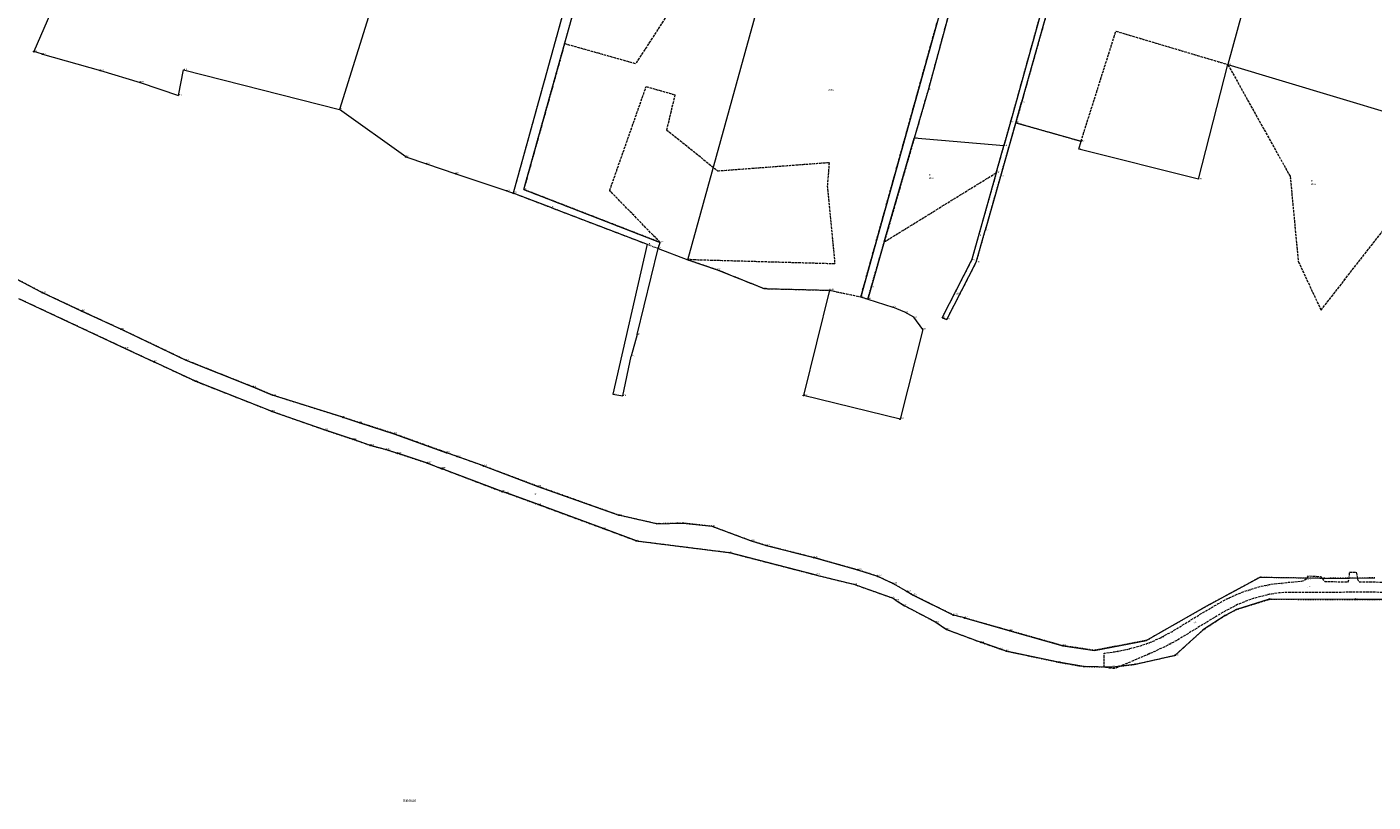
# Model space of a CAD drawing. Header units: metres. Extents: x 6524698 to 6533081, y 5883213 to 5896811.
# Tile 78 of 131: x 6526347 to 6527140, y 5892360 to 5892817. Entities that reach past the tile are written whole.
import ezdxf
from ezdxf.enums import TextEntityAlignment as Align

# ---------------------------------------------------------------- set-up
doc = ezdxf.new("R2010")
doc.units = ezdxf.units.M
for name, pattern in [('mapa zasadnicza$0$1.5_0.5', [2, 1.5, -0.5]), ('mapa zasadnicza$0$219-500', [0]), ('mapa zasadnicza$0$egkk-500', [2, 1.5, -0.5]), ('mapa zasadnicza$0$egug-500', [1, 0.5, -0.5])]:
    doc.linetypes.add(name, pattern=pattern)
for name, color, linetype in [('mapa zasadnicza$0$202-punkt graniczny', 7, 'Continuous'), ('mapa zasadnicza$0$202-punkt graniczny-Atr103', 7, 'Continuous'), ('mapa zasadnicza$0$203-punkt graniczny', 7, 'Continuous'), ('mapa zasadnicza$0$203-punkt graniczny-Atr103', 7, 'Continuous'), ('mapa zasadnicza$0$203-punkt graniczny-Atr104', 7, 'Continuous'), ('mapa zasadnicza$0$208-opis obrębu', 7, 'Continuous'), ('mapa zasadnicza$0$209-oznaczenie konturu klasyfikacyjnego', 7, 'Continuous'), ('mapa zasadnicza$0$210-oznaczenie konturu użytku gruntowego', 7, 'Continuous'), ('mapa zasadnicza$0$211-numer działki ewidencyjnej', 7, 'Continuous'), ('mapa zasadnicza$0$217-kontur klasyfikacyjny', 7, 'Continuous'), ('mapa zasadnicza$0$218-kontur użytku gruntowego', 7, 'Continuous'), ('mapa zasadnicza$0$219-działka ewidencyjna', 7, 'Continuous'), ('mapa zasadnicza$0$jezdnia', 7, 'Continuous'), ('mapa zasadnicza$0$jezdnia-Atr17', 7, 'Continuous'), ('mapa zasadnicza$0$pikieta sztuczna', 7, 'Continuous'), ('mapa zasadnicza$0$pikieta sztuczna-Atr2', 7, 'Continuous')]:
    doc.layers.add(name, color=color, linetype=linetype)
doc.styles.add('mapa zasadnicza$0$STANDARD', font='Working1250', dxfattribs={"width": 0.75})

# ---------------------------------------------------------------- blocks, each defined once
blk = doc.blocks.new('mapa zasadnicza$0$202')
at = {"color": 0, "linetype": 'Continuous', "lineweight": 0}
blk.add_circle((0, 0), 0.25, dxfattribs=at)
blk = doc.blocks.new('mapa zasadnicza$0$203')
at = {"linetype": 'Continuous', "lineweight": 0}
h = blk.add_hatch(color=0, dxfattribs=at)
edge = h.paths.add_edge_path()
edge.add_arc((0, 0), 0.045, 0, 360)
blk = doc.blocks.new('mapa zasadnicza$0$PW01')
at = {"linetype": 'Continuous', "lineweight": 13}
h = blk.add_hatch(color=0, dxfattribs=at)
edge = h.paths.add_edge_path()
edge.add_arc((0, 0), 0.045, 0, 360)

msp = doc.modelspace()

# ---------------------------------------------------------------- linework, layer by layer
at = {"layer": 'mapa zasadnicza$0$217-kontur klasyfikacyjny', "color": 92, "linetype": 'mapa zasadnicza$0$egkk-500', "lineweight": 18, "flags": 128}
for points in [[(6526926.67, 5892760.47), (6527063.32, 5893252.67)], [(6527042.17, 5893159), (6526933.12, 5892772.21)], [(6526788.26, 5892922.46), (6526705.58, 5892794.9)], [(6526913.61, 5892910.69), (6526878.02, 5892779.41)], [(6526838.34, 5892657.57), (6526883.27, 5892819.1)], [(6526968.19, 5892749.27), (6526988.72, 5892814.14)], [(6526988.72, 5892814.14), (6527054.7, 5892794.46)], [(6526663.72, 5892806.7), (6526639.68, 5892720.83)], [(6526705.58, 5892794.9), (6526663.72, 5892806.7)], [(6527054.7, 5892794.46), (6527091.42, 5892728.59)], [(6526690.3, 5892720.18), (6526711.83, 5892781.48)], [(6526711.83, 5892781.48), (6526728.77, 5892776.64)], [(6526728.77, 5892776.64), (6526723.89, 5892756.03)], [(6526878.02, 5892779.41), (6526869.81, 5892750.97)], [(6526933.12, 5892772.21), (6526929.71, 5892760.18)], [(6526922.73, 5892746.55), (6526926.67, 5892760.47)], [(6526929.71, 5892760.18), (6526968.19, 5892749.27)], [(6526723.89, 5892756.03), (6526753.97, 5892731.8)], [(6526869.81, 5892750.97), (6526852.14, 5892689.89)], [(6527109.62, 5892649.74), (6527190.64, 5892753.55)], [(6526918.23, 5892730.68), (6526922.73, 5892746.55)], [(6526753.97, 5892731.8), (6526819.7, 5892736.77)], [(6526819.7, 5892736.77), (6526818.6, 5892722.99)], [(6526852.14, 5892689.89), (6526918.23, 5892730.68)], [(6527091.42, 5892728.59), (6527096.24, 5892678.42)], [(6526639.68, 5892720.83), (6526720.04, 5892689.64)], [(6526720.04, 5892689.64), (6526690.3, 5892720.18)], [(6526818.6, 5892722.99), (6526823, 5892676.97)], [(6526823, 5892676.97), (6526736.34, 5892679.42)], [(6526736.34, 5892679.42), (6526753.73, 5892673.54)], [(6526753.73, 5892673.54), (6526781.39, 5892662.42)], [(6527096.24, 5892678.42), (6527109.62, 5892649.74)], [(6526781.39, 5892662.42), (6526819.92, 5892661.42)], [(6526819.92, 5892661.42), (6526838.34, 5892657.57)]]:
    msp.add_lwpolyline(points, dxfattribs=at)
at = {"layer": 'mapa zasadnicza$0$218-kontur użytku gruntowego', "color": 3, "linetype": 'mapa zasadnicza$0$egug-500', "lineweight": 18, "flags": 128}
for points in [[(6526926.67, 5892760.47), (6527063.32, 5893252.67)], [(6527042.17, 5893159), (6526933.12, 5892772.21)], [(6526716.7, 5893019.44), (6526633.43, 5892718.73)], [(6526663.72, 5892806.7), (6526702.94, 5892946.82)], [(6526788.26, 5892922.46), (6526705.58, 5892794.9)], [(6526913.61, 5892910.69), (6526878.02, 5892779.41)], [(6526883.27, 5892819.1), (6526838.34, 5892657.57)], [(6526968.19, 5892749.27), (6526988.72, 5892814.14)], [(6526988.72, 5892814.14), (6527054.7, 5892794.46)], [(6526639.68, 5892720.83), (6526663.72, 5892806.7)], [(6526705.58, 5892794.9), (6526663.72, 5892806.7)], [(6527054.7, 5892794.46), (6527091.42, 5892728.59)], [(6526690.3, 5892720.18), (6526711.83, 5892781.48)], [(6526711.83, 5892781.48), (6526728.77, 5892776.64)], [(6526728.77, 5892776.64), (6526723.89, 5892756.03)], [(6526878.02, 5892779.41), (6526869.81, 5892750.97)], [(6526933.12, 5892772.21), (6526929.71, 5892760.18)], [(6526922.73, 5892746.55), (6526926.67, 5892760.47)], [(6526927.18, 5892751.21), (6526929.56, 5892759.64)], [(6526929.56, 5892759.64), (6526929.71, 5892760.18)], [(6526929.71, 5892760.18), (6526968.19, 5892749.27)], [(6526723.89, 5892756.03), (6526753.97, 5892731.8)], [(6526869.81, 5892750.97), (6526852.14, 5892689.89)], [(6526920.72, 5892728.44), (6526927.18, 5892751.21)], [(6527109.62, 5892649.74), (6527190.64, 5892753.55)], [(6526918.23, 5892730.68), (6526922.73, 5892746.55)], [(6526753.97, 5892731.8), (6526819.7, 5892736.77)], [(6526819.7, 5892736.77), (6526818.6, 5892722.99)], [(6526852.14, 5892689.89), (6526918.23, 5892730.68)], [(6526918.23, 5892730.68), (6526903.6, 5892679.03)], [(6526911.71, 5892696.69), (6526920.72, 5892728.44)], [(6527091.42, 5892728.59), (6527096.24, 5892678.42)], [(6526633.43, 5892718.73), (6526638.51, 5892716.79)], [(6526720.04, 5892689.64), (6526639.68, 5892720.83)], [(6526720.04, 5892689.64), (6526690.3, 5892720.18)], [(6526818.6, 5892722.99), (6526823, 5892676.97)], [(6526638.51, 5892716.79), (6526655.32, 5892710.37)], [(6526655.32, 5892710.37), (6526712.49, 5892688.52)], [(6526906.4, 5892677.92), (6526911.71, 5892696.69)], [(6526712.49, 5892688.52), (6526718.87, 5892686.1)], [(6526718.87, 5892686.1), (6526720.04, 5892689.64)], [(6526844.38, 5892663.08), (6526852.14, 5892689.89)], [(6526823, 5892676.97), (6526736.34, 5892679.42)], [(6526736.34, 5892679.42), (6526753.73, 5892673.54)], [(6526903.6, 5892679.03), (6526886.24, 5892645.25)], [(6526355.85, 5892660.05), (6526332.61, 5892672.28)], [(6526753.73, 5892673.54), (6526781.39, 5892662.42)], [(6526889.07, 5892644.27), (6526906.4, 5892677.92)], [(6527096.24, 5892678.42), (6527109.62, 5892649.74)], [(6526842.46, 5892656.24), (6526844.38, 5892663.08)], [(6526341.85, 5892656.62), (6526369.78, 5892643.55)], [(6526379.13, 5892649.16), (6526355.85, 5892660.05)], [(6526781.39, 5892662.42), (6526819.92, 5892661.42)], [(6526819.92, 5892661.42), (6526838.34, 5892657.57)], [(6526838.34, 5892657.57), (6526842.46, 5892656.24)], [(6526402.26, 5892638.48), (6526379.13, 5892649.16)], [(6526369.78, 5892643.55), (6526404.78, 5892627.18)], [(6526886.24, 5892645.25), (6526889.07, 5892644.27)], [(6526440.51, 5892620.24), (6526402.26, 5892638.48)], [(6526404.78, 5892627.18), (6526421.61, 5892619.31)], [(6526421.61, 5892619.31), (6526446.18, 5892607.82)], [(6526479.99, 5892604.5), (6526440.51, 5892620.24)], [(6526446.18, 5892607.82), (6526491.34, 5892590.08)], [(6526491.64, 5892599.56), (6526479.99, 5892604.5)], [(6526533, 5892586.55), (6526491.64, 5892599.56)], [(6526491.34, 5892590.08), (6526522.5, 5892579.08)], [(6526543.03, 5892583.36), (6526533, 5892586.55)], [(6526563.16, 5892576.9), (6526543.03, 5892583.36)], [(6526522.5, 5892579.08), (6526539, 5892573.61)], [(6526591.24, 5892566.77), (6526563.16, 5892576.9)], [(6526539, 5892573.61), (6526549.05, 5892570.07)], [(6526549.05, 5892570.07), (6526558.64, 5892567.55)], [(6526558.64, 5892567.55), (6526565.29, 5892565.36)], [(6526565.29, 5892565.36), (6526582.83, 5892559.6)], [(6526582.83, 5892559.6), (6526591.01, 5892556.45)], [(6526594.19, 5892565.71), (6526591.24, 5892566.77)], [(6526600.43, 5892563.46), (6526594.19, 5892565.71)], [(6526615.95, 5892557.9), (6526600.43, 5892563.46)], [(6526591.01, 5892556.45), (6526591.48, 5892556.27)], [(6526591.48, 5892556.27), (6526626.91, 5892542.75)], [(6526636.07, 5892550.34), (6526615.95, 5892557.9)], [(6526648.04, 5892545.84), (6526636.07, 5892550.34)], [(6526695.69, 5892528.86), (6526648.04, 5892545.84)], [(6526626.91, 5892542.75), (6526629.46, 5892542.02)], [(6526629.46, 5892542.02), (6526648.26, 5892535.14)], [(6526648.26, 5892535.14), (6526686.6, 5892521)], [(6526718, 5892523.79), (6526695.69, 5892528.86)], [(6526686.6, 5892521), (6526706.04, 5892513.76)], [(6526733.46, 5892524.18), (6526718, 5892523.79)], [(6526750.43, 5892522.36), (6526733.46, 5892524.18)], [(6526773.73, 5892513.68), (6526750.43, 5892522.36)], [(6526706.04, 5892513.76), (6526760.55, 5892506.91)], [(6526782.58, 5892511), (6526773.73, 5892513.68)], [(6526760.55, 5892506.91), (6526812.2, 5892493.57)], [(6526810.68, 5892503.89), (6526782.58, 5892511)], [(6526836.47, 5892496.63), (6526810.68, 5892503.89)], [(6526848.13, 5892492.89), (6526836.47, 5892496.63)], [(6526812.2, 5892493.57), (6526834.32, 5892488.15)], [(6526834.32, 5892488.15), (6526856.79, 5892480.19)], [(6526857.44, 5892488.58), (6526848.13, 5892492.89)], [(6526865.6, 5892483.87), (6526857.44, 5892488.58)], [(6527073.37, 5892492.17), (6527053.21, 5892481.24)], [(6527110.66, 5892491.63), (6527073.37, 5892492.17)], [(6527141.36, 5892491.89), (6527110.66, 5892491.63)], [(6526856.79, 5892480.19), (6526859.25, 5892478.64)], [(6526869.25, 5892481.76), (6526865.6, 5892483.87)], [(6526892.92, 5892470.02), (6526869.25, 5892481.76)], [(6527053.21, 5892481.24), (6527047.39, 5892478.08)], [(6526859.25, 5892478.64), (6526864.18, 5892475.53)], [(6526864.18, 5892475.53), (6526882.63, 5892465.81)], [(6527043.55, 5892476), (6527006.73, 5892455.07)], [(6527047.39, 5892478.08), (6527043.55, 5892476)], [(6527053.06, 5892469.72), (6527059.79, 5892473.29)], [(6527059.79, 5892473.29), (6527079.08, 5892479.3)], [(6527079.08, 5892479.3), (6527129.83, 5892479.26)], [(6527129.83, 5892479.26), (6527159.53, 5892479.14)], [(6526882.63, 5892465.81), (6526888.85, 5892461.59)], [(6526899.49, 5892468.3), (6526892.92, 5892470.02)], [(6526926.2, 5892460.77), (6526899.49, 5892468.3)], [(6527040.42, 5892461.5), (6527053.06, 5892469.72)], [(6526888.85, 5892461.59), (6526909.13, 5892453.97)], [(6526957.47, 5892451.94), (6526926.2, 5892460.77)], [(6527023.72, 5892446.35), (6527040.42, 5892461.5)], [(6526909.13, 5892453.97), (6526920.33, 5892450.1)], [(6526920.33, 5892450.1), (6526924.11, 5892448.79)], [(6526924.11, 5892448.79), (6526954.94, 5892442.23)], [(6526976.13, 5892449.22), (6526957.47, 5892451.94)], [(6527006.73, 5892455.07), (6526976.13, 5892449.22)], [(6526954.94, 5892442.23), (6526967.38, 5892440.08)], [(6526986.86, 5892439.37), (6526999.49, 5892440.93)], [(6526999.49, 5892440.93), (6527023.72, 5892446.35)], [(6526967.38, 5892440.08), (6526969.84, 5892439.66)], [(6526969.84, 5892439.66), (6526986.86, 5892439.37)]]:
    msp.add_lwpolyline(points, dxfattribs=at)
at = {"layer": 'mapa zasadnicza$0$219-działka ewidencyjna', "color": 7, "linetype": 'mapa zasadnicza$0$219-500', "lineweight": 18, "flags": 128}
for points in [[(6526736.34, 5892679.42), (6527040.64, 5893779.34)], [(6526818.72, 5893387.9), (6526633.43, 5892718.73)], [(6527063.32, 5893252.67), (6526926.67, 5892760.47)], [(6527068.27, 5893251.58), (6526933.12, 5892772.21)], [(6526639.68, 5892720.83), (6526752.74, 5893124.73)], [(6526951.94, 5893065.97), (6526838.34, 5892657.57)], [(6527122.95, 5893043.04), (6527054.7, 5892794.46)], [(6526608.02, 5893014.31), (6526531.09, 5892768.05)], [(6526913.61, 5892910.69), (6526878.02, 5892779.41)], [(6526396.92, 5892908), (6526350.86, 5892802.09)], [(6526356.01, 5892800.58), (6526350.86, 5892802.09)], [(6526356.01, 5892800.58), (6526390.06, 5892790.96)], [(6526390.06, 5892790.96), (6526413.56, 5892783.95)], [(6526436.11, 5892776.18), (6526439.09, 5892791.26)], [(6526439.09, 5892791.26), (6526531.09, 5892768.05)], [(6527037.33, 5892726.9), (6527054.7, 5892794.46)], [(6527054.7, 5892794.46), (6527216.76, 5892745.69)], [(6526413.56, 5892783.95), (6526436.11, 5892776.18)], [(6526878.02, 5892779.41), (6526869.81, 5892750.97)], [(6526570.06, 5892740.13), (6526531.09, 5892768.05)], [(6526929.71, 5892760.18), (6526933.12, 5892772.21)], [(6526929.56, 5892759.64), (6526920.72, 5892728.44)], [(6526926.67, 5892760.47), (6526922.73, 5892746.55)], [(6526929.56, 5892759.64), (6526929.71, 5892760.18)], [(6526929.71, 5892760.18), (6526968.19, 5892749.27)], [(6526852.14, 5892689.89), (6526869.81, 5892750.97)], [(6526922.73, 5892746.55), (6526869.81, 5892750.97)], [(6526918.23, 5892730.68), (6526922.73, 5892746.55)], [(6526966.87, 5892744.6), (6526968.19, 5892749.27)], [(6527037.33, 5892726.9), (6526966.87, 5892744.6)], [(6526570.06, 5892740.13), (6526582.29, 5892735.96)], [(6526582.29, 5892735.96), (6526599.55, 5892730.13)], [(6526599.55, 5892730.13), (6526629.64, 5892720)], [(6526918.23, 5892730.68), (6526903.6, 5892679.03)], [(6526920.72, 5892728.44), (6526911.71, 5892696.69)], [(6526629.64, 5892720), (6526633.43, 5892718.73)], [(6526655.32, 5892710.37), (6526633.43, 5892718.73)], [(6526639.68, 5892720.83), (6526720.04, 5892689.64)], [(6526655.32, 5892710.37), (6526712.49, 5892688.52)], [(6526906.4, 5892677.92), (6526911.71, 5892696.69)], [(6526712.49, 5892688.52), (6526692.17, 5892600.13)], [(6526718.87, 5892686.1), (6526720.04, 5892689.64)], [(6526852.14, 5892689.89), (6526844.38, 5892663.08)], [(6526706.45, 5892635.29), (6526718.87, 5892686.1)], [(6526718.87, 5892686.1), (6526736.34, 5892679.42)], [(6526736.34, 5892679.42), (6526753.73, 5892673.54)], [(6526886.24, 5892645.25), (6526903.6, 5892679.03)], [(6526332.61, 5892672.28), (6526355.85, 5892660.05)], [(6526753.73, 5892673.54), (6526781.39, 5892662.42)], [(6526889.07, 5892644.27), (6526906.4, 5892677.92)], [(6526844.38, 5892663.08), (6526842.46, 5892656.24)], [(6526341.85, 5892656.62), (6526404.78, 5892627.18)], [(6526355.85, 5892660.05), (6526379.13, 5892649.16)], [(6526781.39, 5892662.42), (6526819.92, 5892661.42)], [(6526819.92, 5892661.42), (6526804.52, 5892599.38)], [(6526838.34, 5892657.57), (6526842.46, 5892656.24)], [(6526842.46, 5892656.24), (6526857.24, 5892651.5)], [(6526379.13, 5892649.16), (6526402.26, 5892638.48)], [(6526864.39, 5892648.47), (6526857.24, 5892651.5)], [(6526869.6, 5892645.56), (6526864.39, 5892648.47)], [(6526874.86, 5892638.39), (6526869.6, 5892645.56)], [(6526886.24, 5892645.25), (6526889.07, 5892644.27)], [(6526402.26, 5892638.48), (6526440.51, 5892620.24)], [(6526706.45, 5892635.29), (6526703.07, 5892622.52)], [(6526874.86, 5892638.39), (6526861.45, 5892585.51)], [(6526404.78, 5892627.18), (6526421.61, 5892619.31)], [(6526446.18, 5892607.82), (6526421.61, 5892619.31)], [(6526440.51, 5892620.24), (6526479.99, 5892604.5)], [(6526698.11, 5892599.12), (6526703.07, 5892622.52)], [(6526491.34, 5892590.08), (6526446.18, 5892607.82)], [(6526479.99, 5892604.5), (6526491.64, 5892599.56)], [(6526533, 5892586.55), (6526491.64, 5892599.56)], [(6526692.17, 5892600.13), (6526698.11, 5892599.12)], [(6526861.45, 5892585.51), (6526804.52, 5892599.38)], [(6526491.34, 5892590.08), (6526522.5, 5892579.08)], [(6526533, 5892586.55), (6526543.03, 5892583.36)], [(6526543.03, 5892583.36), (6526563.16, 5892576.9)], [(6526522.5, 5892579.08), (6526539, 5892573.61)], [(6526563.16, 5892576.9), (6526594.19, 5892565.71)], [(6526539, 5892573.61), (6526549.05, 5892570.07)], [(6526549.05, 5892570.07), (6526558.64, 5892567.55)], [(6526558.64, 5892567.55), (6526565.29, 5892565.36)], [(6526582.83, 5892559.6), (6526565.29, 5892565.36)], [(6526582.83, 5892559.6), (6526591.01, 5892556.45)], [(6526600.43, 5892563.46), (6526594.19, 5892565.71)], [(6526615.95, 5892557.9), (6526600.43, 5892563.46)], [(6526591.01, 5892556.45), (6526591.48, 5892556.27)], [(6526626.91, 5892542.75), (6526591.48, 5892556.27)], [(6526615.95, 5892557.9), (6526648.04, 5892545.84)], [(6526648.04, 5892545.84), (6526695.69, 5892528.86)], [(6526629.46, 5892542.02), (6526626.91, 5892542.75)], [(6526648.26, 5892535.14), (6526629.46, 5892542.02)], [(6526686.6, 5892521), (6526648.26, 5892535.14)], [(6526718, 5892523.79), (6526695.69, 5892528.86)], [(6526706.04, 5892513.76), (6526686.6, 5892521)], [(6526718, 5892523.79), (6526733.46, 5892524.18)], [(6526733.46, 5892524.18), (6526750.43, 5892522.36)], [(6526750.43, 5892522.36), (6526773.73, 5892513.68)], [(6526706.04, 5892513.76), (6526760.55, 5892506.91)], [(6526773.73, 5892513.68), (6526782.58, 5892511)], [(6526812.2, 5892493.57), (6526760.55, 5892506.91)], [(6526782.58, 5892511), (6526810.68, 5892503.89)], [(6526810.68, 5892503.89), (6526836.47, 5892496.63)], [(6526836.47, 5892496.63), (6526848.13, 5892492.89)], [(6526812.2, 5892493.57), (6526834.32, 5892488.15)], [(6526834.32, 5892488.15), (6526856.79, 5892480.19)], [(6526848.13, 5892492.89), (6526857.44, 5892488.58)], [(6526857.44, 5892488.58), (6526865.6, 5892483.87)], [(6527043.55, 5892476), (6527073.37, 5892492.17)], [(6527110.66, 5892491.63), (6527073.37, 5892492.17)], [(6527110.66, 5892491.63), (6527141.36, 5892491.89)], [(6526859.25, 5892478.64), (6526856.79, 5892480.19)], [(6526865.6, 5892483.87), (6526869.25, 5892481.76)], [(6526869.25, 5892481.76), (6526892.92, 5892470.02)], [(6526859.25, 5892478.64), (6526864.18, 5892475.53)], [(6526882.63, 5892465.81), (6526864.18, 5892475.53)], [(6527043.55, 5892476), (6527006.73, 5892455.07)], [(6527059.79, 5892473.29), (6527053.06, 5892469.72)], [(6527079.08, 5892479.3), (6527059.79, 5892473.29)], [(6527129.83, 5892479.26), (6527079.08, 5892479.3)], [(6527159.53, 5892479.14), (6527129.83, 5892479.26)], [(6526882.63, 5892465.81), (6526888.85, 5892461.59)], [(6526899.49, 5892468.3), (6526892.92, 5892470.02)], [(6526899.49, 5892468.3), (6526926.2, 5892460.77)], [(6527053.06, 5892469.72), (6527040.42, 5892461.5)], [(6526888.85, 5892461.59), (6526909.13, 5892453.97)], [(6526926.2, 5892460.77), (6526957.47, 5892451.94)], [(6527040.42, 5892461.5), (6527023.72, 5892446.35)], [(6526920.33, 5892450.1), (6526909.13, 5892453.97)], [(6526924.11, 5892448.79), (6526920.33, 5892450.1)], [(6526954.94, 5892442.23), (6526924.11, 5892448.79)], [(6526957.47, 5892451.94), (6526976.13, 5892449.22)], [(6526976.13, 5892449.22), (6527006.73, 5892455.07)], [(6526969.84, 5892439.66), (6526954.94, 5892442.23)], [(6526999.49, 5892440.93), (6526986.86, 5892439.37)], [(6526999.49, 5892440.93), (6527023.72, 5892446.35)], [(6526986.86, 5892439.37), (6526969.84, 5892439.66)]]:
    msp.add_lwpolyline(points, dxfattribs=at)
at = {"layer": 'mapa zasadnicza$0$jezdnia', "color": 7, "linetype": 'mapa zasadnicza$0$1.5_0.5', "lineweight": 18, "flags": 128}
msp.add_lwpolyline([(6528098.78, 5893023.81), (6528064.84, 5893003.28), (6528053.53, 5892996.56), (6528040.45, 5892988.63), (6527988.61, 5892957.66), (6527945.05, 5892931.59), (6527930.8, 5892923.14), (6527898.71, 5892903.85), (6527899.4, 5892899.83), (6527896.22, 5892898.17), (6527894.92, 5892899.78), (6527893.6, 5892900.76), (6527864.38, 5892883.23), (6527859.23, 5892880.15), (6527819.97, 5892856.52), (6527769.56, 5892826.1), (6527704.94, 5892787.05), (6527635.3, 5892745.1), (6527586.51, 5892715.81), (6527544.12, 5892690.36), (6527544.25, 5892687.05), (6527545.8, 5892684.1), (6527541.49, 5892681.49), (6527539.36, 5892684.96), (6527537.08, 5892686.13), (6527529.82, 5892681.73), (6527498.83, 5892662.96), (6527451.9, 5892634.74), (6527427.47, 5892620.04), (6527381.01, 5892592.37), (6527355.24, 5892577.01), (6527318.31, 5892555.06), (6527294.46, 5892540.92), (6527294.32, 5892539.45), (6527295.38, 5892537.02), (6527290.83, 5892534.57), (6527288.41, 5892536.36), (6527287.16, 5892536.61), (6527262.8, 5892522.14), (6527262.65, 5892516.06), (6527258.33, 5892513.19), (6527253.15, 5892516.35), (6527251.84, 5892515.55), (6527245.68, 5892512.1), (6527227.34, 5892501.83), (6527214.89, 5892495.14), (6527208.7, 5892491.99), (6527203.32, 5892489.36), (6527195.06, 5892487.39), (6527188.07, 5892485.82), (6527183.09, 5892485.01), (6527182.01, 5892483.25), (6527181.68, 5892480.94), (6527168.37, 5892478.95), (6527166.73, 5892480.15), (6527165.03, 5892481.26), (6527162.93, 5892482.54), (6527160.53, 5892483.43), (6527144.38, 5892483.41), (6527141.46, 5892483.42), (6527139.43, 5892483.44), (6527132.06, 5892483.48), (6527122.38, 5892483.41), (6527118.44, 5892483.39), (6527117.38, 5892483.34), (6527111.65, 5892483.38), (6527089.38, 5892483.28), (6527088.36, 5892483.26), (6527084.9, 5892483.02), (6527080.38, 5892482.36), (6527074.57, 5892481.04), (6527069.81, 5892479.77), (6527069.66, 5892479.72), (6527066.42, 5892478.58), (6527060.45, 5892476.17), (6527055.02, 5892473.37), (6527049.77, 5892470.41), (6527039.45, 5892464.14), (6527025.83, 5892455.77), (6527019.68, 5892452.39), (6527007.24, 5892446.55), (6526997.05, 5892442.33), (6526988.7, 5892438.82), (6526987.78, 5892438.59), (6526986.74, 5892438.6), (6526984.76, 5892438.78), (6526981.8, 5892439.29), (6526981.81, 5892447.53), (6526987.84, 5892448.38), (6526989.58, 5892448.73), (6526994.78, 5892449.7), (6527002.89, 5892451.78), (6527006.08, 5892452.91), (6527009.08, 5892453.96), (6527014.6, 5892456.49), (6527016.35, 5892457.39), (6527021.63, 5892460.22), (6527025.92, 5892462.83), (6527037.82, 5892470.13), (6527045.51, 5892474.71), (6527049.02, 5892476.74), (6527053.77, 5892479.33), (6527060.17, 5892482.29), (6527066.08, 5892484.55), (6527074.31, 5892486.95), (6527079.11, 5892488.02), (6527085.39, 5892488.85), (6527090.38, 5892489.31), (6527098.04, 5892489.97), (6527099.85, 5892490.63), (6527101.56, 5892492.03), (6527102.29, 5892493.07), (6527109.3, 5892492.76), (6527111.93, 5892489.74), (6527125.67, 5892489.64), (6527126.23, 5892491.34), (6527126.41, 5892495.28), (6527130.32, 5892495.4), (6527130.7, 5892493.57), (6527131.22, 5892491.09), (6527131.91, 5892489.63), (6527144.15, 5892489.48), (6527144.29, 5892489.47), (6527150.78, 5892489.39), (6527156.38, 5892489.46), (6527167.72, 5892489.63), (6527177.02, 5892490.38), (6527190.66, 5892492.68), (6527202.01, 5892496), (6527211.16, 5892500.09), (6527224.33, 5892507.11), (6527241.8, 5892516.78), (6527283.75, 5892541.56), (6527316.15, 5892560.68), (6527350.83, 5892581.33), (6527377.82, 5892597.39), (6527416.92, 5892620.72), (6527450.2, 5892640.59), (6527484.3, 5892661.06), (6527496.63, 5892668.55), (6527522.85, 5892684.32), (6527583.54, 5892720.92), (6527631.82, 5892749.94), (6527701.85, 5892791.98), (6527766.34, 5892831.16), (6527816.81, 5892861.57), (6527855.88, 5892885.05), (6527864.57, 5892890.35), (6527927.18, 5892927.82), (6527941.82, 5892936.58), (6527977.56, 5892958), (6527985.05, 5892962.47), (6528030.97, 5892989.92), (6528031.39, 5892991.79), (6528030.22, 5892994.47), (6528034.17, 5892997.12), (6528035.88, 5892994.93), (6528037.89, 5892994.11), (6528050.04, 5893001.37), (6528061.65, 5893008.3), (6528095.78, 5893028.96), (6528115.4, 5893040.61), (6528116.33, 5893041.19), (6528118.03, 5893035.29), (6528117.26, 5893034.77)], close=True, dxfattribs=at)

# ---------------------------------------------------------------- block references
at = {"layer": 'mapa zasadnicza$0$202-punkt graniczny', "color": 7, "linetype": 'Continuous', "lineweight": 18}
for p in [(6526350.86, 5892802.09), (6526356.01, 5892800.58), (6526390.06, 5892790.96), (6526413.56, 5892783.95), (6526968.19, 5892749.27), (6526570.06, 5892740.13), (6526582.29, 5892735.96), (6526599.55, 5892730.13), (6526629.64, 5892720), (6526633.43, 5892718.73), (6526355.85, 5892660.05), (6526819.92, 5892661.42), (6526379.13, 5892649.16), (6526402.26, 5892638.48), (6526446.18, 5892607.82), (6526804.52, 5892599.38), (6526491.34, 5892590.08), (6526533, 5892586.55), (6526543.03, 5892583.36), (6526861.45, 5892585.51), (6526563.16, 5892576.9), (6526539, 5892573.61), (6526549.05, 5892570.07), (6526558.64, 5892567.55), (6526565.29, 5892565.36), (6526582.83, 5892559.6), (6526594.19, 5892565.71), (6526600.43, 5892563.46), (6526591.01, 5892556.45), (6526591.48, 5892556.27), (6526615.95, 5892557.9), (6526648.04, 5892545.84), (6526626.91, 5892542.75), (6526629.46, 5892542.02), (6526648.26, 5892535.14), (6526695.69, 5892528.86), (6526686.6, 5892521), (6526706.04, 5892513.76), (6526782.58, 5892511), (6526810.68, 5892503.89), (6526836.47, 5892496.63), (6526848.13, 5892492.89), (6526857.44, 5892488.58), (6526865.6, 5892483.87), (6526869.25, 5892481.76), (6527059.79, 5892473.29), (6527079.08, 5892479.3), (6527129.83, 5892479.26), (6526882.63, 5892465.81), (6526892.92, 5892470.02), (6526899.49, 5892468.3), (6527053.06, 5892469.72), (6526888.85, 5892461.59), (6526926.2, 5892460.77), (6527040.42, 5892461.5), (6526909.13, 5892453.97), (6526920.33, 5892450.1), (6526924.11, 5892448.79), (6526957.47, 5892451.94), (6526954.94, 5892442.23), (6527023.72, 5892446.35)]:
    msp.add_blockref('mapa zasadnicza$0$202', p, dxfattribs=at)
at = {"layer": 'mapa zasadnicza$0$203-punkt graniczny', "color": 7, "linetype": 'Continuous', "lineweight": 18}
for p in [(6526439.09, 5892791.26), (6527054.7, 5892794.46), (6526436.11, 5892776.18), (6526878.02, 5892779.41), (6526531.09, 5892768.05), (6526933.12, 5892772.21), (6526926.67, 5892760.47), (6526929.56, 5892759.64), (6526929.71, 5892760.18), (6526869.81, 5892750.97), (6526922.73, 5892746.55), (6526966.87, 5892744.6), (6526918.23, 5892730.68), (6526920.72, 5892728.44), (6527037.33, 5892726.9), (6526639.68, 5892720.83), (6526655.32, 5892710.37), (6526911.71, 5892696.69), (6526712.49, 5892688.52), (6526720.04, 5892689.64), (6526852.14, 5892689.89), (6526718.87, 5892686.1), (6526736.34, 5892679.42), (6526903.6, 5892679.03), (6526753.73, 5892673.54), (6526906.4, 5892677.92), (6526844.38, 5892663.08), (6526781.39, 5892662.42), (6526838.34, 5892657.57), (6526842.46, 5892656.24), (6526857.24, 5892651.5), (6526864.39, 5892648.47), (6526869.6, 5892645.56), (6526886.24, 5892645.25), (6526889.07, 5892644.27), (6526706.45, 5892635.29), (6526874.86, 5892638.39), (6526404.78, 5892627.18), (6526421.61, 5892619.31), (6526440.51, 5892620.24), (6526703.07, 5892622.52), (6526479.99, 5892604.5), (6526491.64, 5892599.56), (6526692.17, 5892600.13), (6526698.11, 5892599.12), (6526522.5, 5892579.08), (6526718, 5892523.79), (6526733.46, 5892524.18), (6526750.43, 5892522.36), (6526773.73, 5892513.68), (6526760.55, 5892506.91), (6526812.2, 5892493.57), (6526834.32, 5892488.15), (6527073.37, 5892492.17), (6527110.66, 5892491.63), (6526856.79, 5892480.19), (6526859.25, 5892478.64), (6526864.18, 5892475.53), (6527043.55, 5892476), (6526976.13, 5892449.22), (6527006.73, 5892455.07), (6526999.49, 5892440.93), (6526969.84, 5892439.66), (6526986.86, 5892439.37)]:
    msp.add_blockref('mapa zasadnicza$0$203', p, dxfattribs=at)
at = {"layer": 'mapa zasadnicza$0$pikieta sztuczna', "color": 7, "linetype": 'Continuous', "lineweight": 13}
for p in [(6527085.39, 5892488.85), (6527101.68, 5892491.94), (6527109.22, 5892492.56), (6527066.08, 5892484.55), (6527079.11, 5892488.02), (6527080.38, 5892482.36), (6527053.77, 5892479.33), (6527014.6, 5892456.49), (6526989.58, 5892448.73), (6526994.78, 5892449.7), (6527006.08, 5892452.91), (6527019.68, 5892452.39), (6527007.24, 5892446.55), (6526988.7, 5892438.82)]:
    msp.add_blockref('mapa zasadnicza$0$PW01', p, dxfattribs=at)

# ---------------------------------------------------------------- texts
at = {"layer": 'mapa zasadnicza$0$202-punkt graniczny-Atr103', "color": 7, "style": 'mapa zasadnicza$0$STANDARD', "width": 0.667}
for s, p in [('7373', (6526350.86, 5892802.09)), ('7372', (6526356.01, 5892800.58)), ('8001', (6526390.06, 5892790.96)), ('8003', (6526413.56, 5892783.95)), ('7803', (6526968.19, 5892749.27)), ('1192', (6526570.06, 5892740.13)), ('1233', (6526582.29, 5892735.96)), ('7769', (6526599.55, 5892730.13)), ('7774', (6526629.64, 5892720)), ('7775', (6526633.43, 5892718.73)), ('7994', (6526355.85, 5892660.05)), ('7997', (6526379.13, 5892649.16)), ('8004', (6526402.26, 5892638.48)), ('792', (6526446.18, 5892607.82)), ('791', (6526491.34, 5892590.08)), ('722', (6526533, 5892586.55)), ('723', (6526543.03, 5892583.36)), ('7771', (6526563.16, 5892576.9)), ('10831', (6526539, 5892573.61)), ('10832', (6526549.05, 5892570.07)), ('10833', (6526558.64, 5892567.55)), ('10844', (6526565.29, 5892565.36)), ('10837', (6526582.83, 5892559.6)), ('7772', (6526594.19, 5892565.71)), ('7380', (6526600.43, 5892563.46)), ('10841', (6526591.01, 5892556.45)), ('10842', (6526591.48, 5892556.27)), ('7379', (6526615.95, 5892557.9)), ('8157', (6526648.04, 5892545.84)), ('786', (6526626.91, 5892542.75)), ('785', (6526629.46, 5892542.02)), ('784', (6526648.26, 5892535.14)), ('8159', (6526695.69, 5892528.86)), ('783', (6526686.6, 5892521)), ('782', (6526706.04, 5892513.76)), ('768', (6527059.79, 5892473.29)), ('767', (6527079.08, 5892479.3)), ('766', (6527129.83, 5892479.26)), ('7720', (6526882.63, 5892465.81)), ('7807', (6526899.49, 5892468.3)), ('769', (6527053.06, 5892469.72)), ('7721', (6526888.85, 5892461.59)), ('7810', (6526926.2, 5892460.77)), ('770', (6527040.42, 5892461.5)), ('7723', (6526909.13, 5892453.97)), ('7707', (6526920.33, 5892450.1)), ('776', (6526924.11, 5892448.79)), ('9885', (6526957.47, 5892451.94)), ('775', (6526954.94, 5892442.23)), ('1353', (6527023.72, 5892446.35))]:
    msp.add_text(s, height=0.75, dxfattribs=at).set_placement(p)
for s, p in [('10921', (6526819.92, 5892661.42)), ('10926', (6526804.52, 5892599.38)), ('10925', (6526861.45, 5892585.51)), ('10918', (6526782.58, 5892511)), ('10922', (6526810.68, 5892503.89)), ('10923', (6526836.47, 5892496.63)), ('11190', (6526848.13, 5892492.89)), ('11192', (6526857.44, 5892488.58)), ('11193', (6526865.6, 5892483.87)), ('11194', (6526869.25, 5892481.76)), ('11199', (6526892.92, 5892470.02))]:
    msp.add_text(s, height=0.75, dxfattribs=at).set_placement(p, align=Align.BOTTOM_LEFT)
at = {"layer": 'mapa zasadnicza$0$203-punkt graniczny-Atr103', "color": 7, "style": 'mapa zasadnicza$0$STANDARD', "width": 0.667}
for s, p in [('7794', (6526878.02, 5892779.41)), ('7801', (6526933.12, 5892772.21)), ('7797', (6526926.67, 5892760.47)), ('7795', (6526929.56, 5892759.64)), ('7800', (6526929.71, 5892760.18)), ('7805', (6526869.81, 5892750.97)), ('7804', (6526922.73, 5892746.55)), ('7799', (6526920.72, 5892728.44)), ('7813', (6526911.71, 5892696.69)), ('7796', (6526903.6, 5892679.03)), ('7798', (6526906.4, 5892677.92)), ('8082', (6526753.73, 5892673.54)), ('7791', (6526844.38, 5892663.08)), ('7819', (6526842.46, 5892656.24)), ('7824', (6526857.24, 5892651.5)), ('7823', (6526864.39, 5892648.47)), ('7822', (6526869.6, 5892645.56)), ('7821', (6526874.86, 5892638.39)), ('7792', (6526886.24, 5892645.25)), ('7793', (6526889.07, 5892644.27)), ('8064', (6526692.17, 5892600.13)), ('8068', (6526698.11, 5892599.12)), ('7390', (6526522.5, 5892579.08)), ('7732', (6526760.55, 5892506.91)), ('7725', (6526812.2, 5892493.57)), ('7733', (6526834.32, 5892488.15)), ('7737', (6526856.79, 5892480.19)), ('7736', (6526859.25, 5892478.64)), ('7741', (6526864.18, 5892475.53))]:
    msp.add_text(s, height=0.75, dxfattribs=at).set_placement(p)
at = {"layer": 'mapa zasadnicza$0$203-punkt graniczny-Atr104', "color": 7, "style": 'mapa zasadnicza$0$STANDARD', "width": 0.667}
for s, p in [('9680', (6526439.09, 5892791.26)), ('1593', (6527054.7, 5892794.46)), ('9678', (6526436.11, 5892776.18)), ('9731', (6526531.09, 5892768.05)), ('7781', (6526966.87, 5892744.6)), ('7780', (6526918.23, 5892730.68)), ('1541', (6527037.33, 5892726.9)), ('1295', (6526639.68, 5892720.83)), ('1288', (6526655.32, 5892710.37)), ('1290', (6526712.49, 5892688.52)), ('8071', (6526718.87, 5892686.1)), ('8072', (6526720.04, 5892689.64)), ('2547', (6526852.14, 5892689.89)), ('8078', (6526736.34, 5892679.42)), ('8085', (6526781.39, 5892662.42)), ('7817', (6526838.34, 5892657.57)), ('1386', (6526706.45, 5892635.29)), ('9659', (6526404.78, 5892627.18)), ('8070', (6526703.07, 5892622.52)), ('9672', (6526421.61, 5892619.31)), ('9681', (6526440.51, 5892620.24)), ('9693', (6526479.99, 5892604.5)), ('9701', (6526491.64, 5892599.56)), ('8073', (6526718, 5892523.79)), ('8077', (6526733.46, 5892524.18)), ('8081', (6526750.43, 5892522.36)), ('9816', (6526773.73, 5892513.68)), ('9914', (6527073.37, 5892492.17)), ('744', (6527110.66, 5892491.63)), ('742', (6527043.55, 5892476)), ('9888', (6526976.13, 5892449.22)), ('9899', (6527006.73, 5892455.07)), ('772', (6526999.49, 5892440.93)), ('774', (6526969.84, 5892439.66)), ('773', (6526986.86, 5892439.37))]:
    msp.add_text(s, height=0.75, dxfattribs=at).set_placement(p)
at = {"layer": 'mapa zasadnicza$0$208-opis obrębu', "color": 7, "linetype": 'Continuous', "lineweight": 35, "style": 'mapa zasadnicza$0$STANDARD', "width": 0.79}
msp.add_text('Siemoń', height=1.75, dxfattribs=at).set_placement((6526568.46, 5892359.84))
at = {"layer": 'mapa zasadnicza$0$209-oznaczenie konturu klasyfikacyjnego', "color": 3, "linetype": 'Continuous', "lineweight": 18, "style": 'mapa zasadnicza$0$STANDARD', "width": 0.79}
for p in [(6526878.47, 5892728.01), (6527103.65, 5892724.49)]:
    msp.add_text('RIVa', height=1, dxfattribs=at).set_placement(p, align=Align.TOP_LEFT)
at = {"layer": 'mapa zasadnicza$0$210-oznaczenie konturu użytku gruntowego', "color": 3, "linetype": 'Continuous', "lineweight": 18, "style": 'mapa zasadnicza$0$STANDARD', "width": 0.79}
for s, p in [('R', (6526878.47, 5892728.91)), ('R', (6527103.65, 5892725.39)), ('dr', (6526908.47, 5892693.49)), ('dr', (6526645.98, 5892540.84))]:
    msp.add_text(s, height=1, dxfattribs=at).set_placement(p)
at = {"layer": 'mapa zasadnicza$0$211-numer działki ewidencyjnej', "color": 7, "linetype": 'Continuous', "lineweight": 18, "style": 'mapa zasadnicza$0$STANDARD', "width": 0.79}
for s, p in [('263/3', (6526819.2, 5892780.1)), ('268', (6526894.51, 5892660.08))]:
    msp.add_text(s, height=1, dxfattribs=at).set_placement(p, align=Align.TOP_LEFT)
at = {"layer": 'mapa zasadnicza$0$jezdnia-Atr17', "color": 7, "style": 'mapa zasadnicza$0$STANDARD', "width": 0.667}
for rotation, p in [(0.257, (6527101.87, 5892486.48)), (31.526, (6527034.8, 5892464.99))]:
    msp.add_text('j.mb.', height=0.75, rotation=rotation, dxfattribs=at).set_placement(p)
at = {"layer": 'mapa zasadnicza$0$pikieta sztuczna-Atr2', "color": 7, "style": 'mapa zasadnicza$0$STANDARD', "width": 0.667}
for s, rotation, p in [('86.98', 5.059, (6527085.64, 5892488.87)), ('87.35', 16.258, (6527066.27, 5892484.6)), ('87.15', 12.567, (6527076.41, 5892487.42)), ('87.48', 24.821, (6527053.95, 5892479.41)), ('87.63', 27.216, (6527014.94, 5892456.67)), ('87.50', 14.385, (6526995, 5892449.76)), ('87.69', 19.29, (6527006.23, 5892452.96))]:
    msp.add_text(s, height=0.75, rotation=rotation, dxfattribs=at).set_placement(p, align=Align.TOP_LEFT)
msp.add_text('86.80', height=0.75, dxfattribs=at).set_placement((6527101.46, 5892490.87))
for s, rotation, p in [('86.68', 0.415, (6527106.98, 5892491.62)), ('87.04', 12.8, (6527077.76, 5892481.76)), ('87.64', 8.973, (6526989.81, 5892447.99)), ('87.65', 28.793, (6527019.85, 5892452.48)), ('87.63', 25.148, (6527007.42, 5892446.63)), ('87.59', 22.673, (6526989.36, 5892439.1))]:
    msp.add_text(s, height=0.75, rotation=rotation, dxfattribs=at).set_placement(p)

doc.saveas('drawing.dxf')
